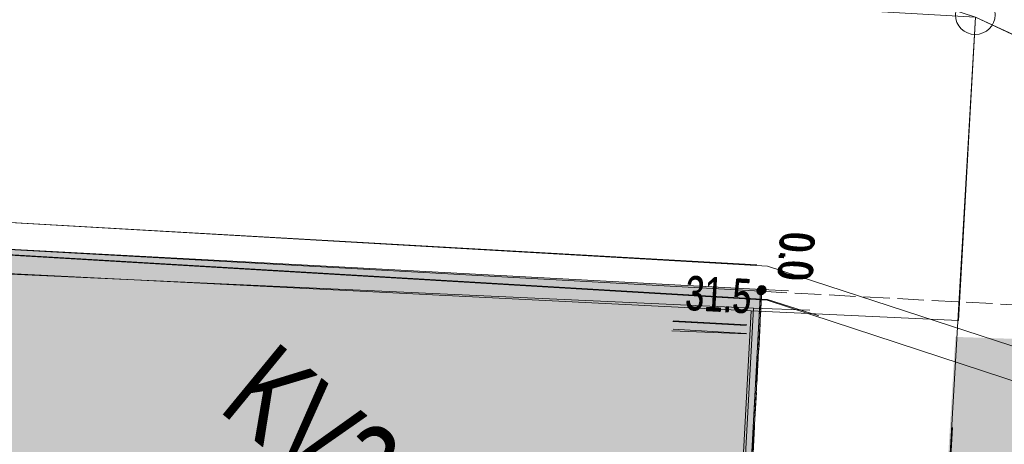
# Model space of a CAD drawing. Header units: metres. Extents: x -740 to 758, y -633 to 854.
# Tile 246 of 256: x -359.78 to -344.26, y 261.87 to 268.57. Entities that reach past the tile are written whole.
import ezdxf

# ---------------------------------------------------------------- set-up
doc = ezdxf.new("R2010")
doc.units = ezdxf.units.M
doc.header["$MEASUREMENT"] = 0
doc.linetypes.add('416_125', pattern=[0.5408, 0.416, -0.1248])
for name, color, linetype in [('Grundkarte.LOVION', 7, 'Continuous'), ('Strom.LOVION', 7, 'Continuous'), ('StromBemass.LOVION', 7, 'Continuous'), ('Telko.LOVION', 7, 'Continuous')]:
    doc.layers.add(name, color=color, linetype=linetype)
doc.styles.add('ERSTELLTER_STIL_1', font='arial.ttf')

msp = doc.modelspace()

# ---------------------------------------------------------------- hatches: boundary and pattern name
at = {"layer": 'Grundkarte.LOVION', "linetype": 'Continuous', "lineweight": 18}
for points in [[(-365.906, 264.829), (-367.371, 233.563), (-349.916, 232.787), (-348.211, 264.017)], [(-360.602, 264.599), (-348.743, 254.853), (-348.246, 263.975)]]:
    msp.add_hatch(color=254, dxfattribs=at).paths.add_polyline_path(points)
at = {"layer": 'Strom.LOVION', "linetype": 'Continuous', "lineweight": 18}
for color, points in [(34, [(-367.546, 233.842), (-349.789, 232.844), (-348.078, 264.311), (-365.845, 265.263)]), (34, [(-361.1, 265.009), (-348.615, 254.747), (-348.099, 264.285)]), (230, [(-345.029, 263.566), (-345.706, 252.357), (-325.812, 236.007), (-311.094, 235.406), (-315.332, 262.582)]), (230, [(-312.615, 235.488), (-345.107, 262.193), (-346.634, 236.847)])]:
    msp.add_hatch(color=color, dxfattribs=at).paths.add_polyline_path(points)
at = {"layer": 'StromBemass.LOVION', "linetype": 'Continuous', "lineweight": 13}
for points in [[(-348.049, 264.253), (-348.044, 264.259), (-348.041, 264.266), (-348.038, 264.273), (-348.036, 264.28), (-348.035, 264.288), (-348.035, 264.296), (-348.036, 264.304), (-348.038, 264.311), (-348.041, 264.318), (-348.044, 264.325), (-348.049, 264.331), (-348.054, 264.337), (-348.06, 264.342), (-348.067, 264.346), (-348.074, 264.349), (-348.081, 264.352), (-348.089, 264.353), (-348.097, 264.354), (-348.104, 264.353), (-348.112, 264.352), (-348.119, 264.349), (-348.126, 264.346), (-348.133, 264.342), (-348.139, 264.337), (-348.144, 264.331), (-348.149, 264.325), (-348.153, 264.318), (-348.155, 264.311), (-348.157, 264.303), (-348.158, 264.295), (-348.158, 264.288), (-348.157, 264.28), (-348.155, 264.272), (-348.152, 264.265), (-348.149, 264.258), (-348.144, 264.252), (-348.139, 264.247), (-348.133, 264.242), (-348.126, 264.238), (-348.119, 264.234), (-348.112, 264.232), (-348.104, 264.23), (-348.096, 264.23), (-348.089, 264.23), (-348.081, 264.232), (-348.074, 264.234), (-348.067, 264.238), (-348.06, 264.242), (-348.054, 264.247)], [(-348.047, 264.25), (-348.043, 264.256), (-348.039, 264.263), (-348.036, 264.27), (-348.034, 264.278), (-348.033, 264.285), (-348.033, 264.293), (-348.034, 264.301), (-348.036, 264.308), (-348.039, 264.315), (-348.043, 264.322), (-348.047, 264.328), (-348.053, 264.334), (-348.059, 264.339), (-348.065, 264.343), (-348.072, 264.346), (-348.079, 264.348), (-348.087, 264.35), (-348.095, 264.35), (-348.102, 264.35), (-348.11, 264.348), (-348.117, 264.346), (-348.124, 264.343), (-348.131, 264.338), (-348.137, 264.334), (-348.142, 264.328), (-348.146, 264.322), (-348.15, 264.315), (-348.153, 264.308), (-348.155, 264.3), (-348.156, 264.293), (-348.156, 264.285), (-348.155, 264.277), (-348.153, 264.27), (-348.15, 264.263), (-348.146, 264.256), (-348.142, 264.25), (-348.136, 264.244), (-348.13, 264.239), (-348.124, 264.235), (-348.117, 264.232), (-348.11, 264.23), (-348.102, 264.228), (-348.094, 264.228), (-348.087, 264.228), (-348.079, 264.23), (-348.072, 264.232), (-348.065, 264.235), (-348.058, 264.24), (-348.052, 264.245)], [(-348.047, 264.25), (-348.043, 264.256), (-348.039, 264.263), (-348.036, 264.27), (-348.034, 264.278), (-348.033, 264.285), (-348.033, 264.293), (-348.034, 264.301), (-348.036, 264.308), (-348.039, 264.315), (-348.043, 264.322), (-348.047, 264.328), (-348.053, 264.334), (-348.059, 264.339), (-348.065, 264.343), (-348.072, 264.346), (-348.079, 264.348), (-348.087, 264.35), (-348.095, 264.35), (-348.102, 264.35), (-348.11, 264.348), (-348.117, 264.346), (-348.124, 264.343), (-348.131, 264.338), (-348.137, 264.334), (-348.142, 264.328), (-348.146, 264.322), (-348.15, 264.315), (-348.153, 264.308), (-348.155, 264.3), (-348.156, 264.293), (-348.156, 264.285), (-348.155, 264.277), (-348.153, 264.27), (-348.15, 264.263), (-348.146, 264.256), (-348.142, 264.25), (-348.136, 264.244), (-348.13, 264.239), (-348.124, 264.235), (-348.117, 264.232), (-348.11, 264.23), (-348.102, 264.228), (-348.094, 264.228), (-348.087, 264.228), (-348.079, 264.23), (-348.072, 264.232), (-348.065, 264.235), (-348.058, 264.24), (-348.052, 264.245)], [(-348.047, 264.25), (-348.043, 264.256), (-348.039, 264.263), (-348.036, 264.27), (-348.034, 264.278), (-348.033, 264.285), (-348.033, 264.293), (-348.034, 264.301), (-348.036, 264.308), (-348.039, 264.315), (-348.043, 264.322), (-348.047, 264.328), (-348.053, 264.334), (-348.059, 264.339), (-348.065, 264.343), (-348.072, 264.346), (-348.079, 264.348), (-348.087, 264.35), (-348.095, 264.35), (-348.102, 264.35), (-348.11, 264.348), (-348.117, 264.346), (-348.124, 264.343), (-348.131, 264.338), (-348.137, 264.334), (-348.142, 264.328), (-348.146, 264.322), (-348.15, 264.315), (-348.153, 264.308), (-348.155, 264.3), (-348.156, 264.293), (-348.156, 264.285), (-348.155, 264.277), (-348.153, 264.27), (-348.15, 264.263), (-348.146, 264.256), (-348.142, 264.25), (-348.136, 264.244), (-348.13, 264.239), (-348.124, 264.235), (-348.117, 264.232), (-348.11, 264.23), (-348.102, 264.228), (-348.094, 264.228), (-348.087, 264.228), (-348.079, 264.23), (-348.072, 264.232), (-348.065, 264.235), (-348.058, 264.24), (-348.052, 264.245)], [(-348.03, 264.269), (-348.025, 264.276), (-348.021, 264.283), (-348.018, 264.29), (-348.016, 264.298), (-348.015, 264.306), (-348.015, 264.314), (-348.017, 264.323), (-348.019, 264.33), (-348.022, 264.338), (-348.026, 264.345), (-348.03, 264.352), (-348.036, 264.358), (-348.042, 264.363), (-348.049, 264.367), (-348.057, 264.371), (-348.064, 264.373), (-348.072, 264.375), (-348.08, 264.375), (-348.089, 264.375), (-348.097, 264.373), (-348.104, 264.37), (-348.112, 264.367), (-348.119, 264.363), (-348.125, 264.357), (-348.13, 264.351), (-348.135, 264.345), (-348.139, 264.338), (-348.142, 264.33), (-348.144, 264.322), (-348.145, 264.314), (-348.145, 264.306), (-348.144, 264.298), (-348.142, 264.29), (-348.139, 264.282), (-348.135, 264.275), (-348.13, 264.269), (-348.125, 264.263), (-348.118, 264.258), (-348.111, 264.253), (-348.104, 264.25), (-348.096, 264.247), (-348.088, 264.246), (-348.08, 264.245), (-348.072, 264.246), (-348.064, 264.247), (-348.056, 264.25), (-348.049, 264.253), (-348.042, 264.258), (-348.036, 264.263)], [(-348.028, 264.267), (-348.024, 264.274), (-348.02, 264.281), (-348.017, 264.288), (-348.015, 264.296), (-348.014, 264.304), (-348.014, 264.312), (-348.015, 264.32), (-348.017, 264.328), (-348.02, 264.335), (-348.024, 264.342), (-348.029, 264.349), (-348.034, 264.355), (-348.04, 264.36), (-348.047, 264.364), (-348.054, 264.367), (-348.062, 264.37), (-348.07, 264.371), (-348.078, 264.372), (-348.086, 264.371), (-348.094, 264.37), (-348.102, 264.367), (-348.109, 264.364), (-348.116, 264.36), (-348.122, 264.354), (-348.127, 264.349), (-348.132, 264.342), (-348.136, 264.335), (-348.139, 264.327), (-348.141, 264.32), (-348.142, 264.312), (-348.142, 264.304), (-348.141, 264.296), (-348.139, 264.288), (-348.136, 264.28), (-348.132, 264.273), (-348.127, 264.267), (-348.121, 264.261), (-348.115, 264.256), (-348.108, 264.252), (-348.101, 264.248), (-348.094, 264.246), (-348.086, 264.244), (-348.078, 264.244), (-348.07, 264.244), (-348.062, 264.246), (-348.054, 264.248), (-348.047, 264.252), (-348.04, 264.256), (-348.034, 264.261)], [(-348.028, 264.267), (-348.024, 264.274), (-348.02, 264.281), (-348.017, 264.288), (-348.015, 264.296), (-348.014, 264.304), (-348.014, 264.312), (-348.015, 264.32), (-348.017, 264.328), (-348.02, 264.335), (-348.024, 264.342), (-348.029, 264.349), (-348.034, 264.355), (-348.04, 264.36), (-348.047, 264.364), (-348.054, 264.367), (-348.062, 264.37), (-348.07, 264.371), (-348.078, 264.372), (-348.086, 264.371), (-348.094, 264.37), (-348.102, 264.367), (-348.109, 264.364), (-348.116, 264.36), (-348.122, 264.354), (-348.127, 264.349), (-348.132, 264.342), (-348.136, 264.335), (-348.139, 264.327), (-348.141, 264.32), (-348.142, 264.312), (-348.142, 264.304), (-348.141, 264.296), (-348.139, 264.288), (-348.136, 264.28), (-348.132, 264.273), (-348.127, 264.267), (-348.121, 264.261), (-348.115, 264.256), (-348.108, 264.252), (-348.101, 264.248), (-348.094, 264.246), (-348.086, 264.244), (-348.078, 264.244), (-348.07, 264.244), (-348.062, 264.246), (-348.054, 264.248), (-348.047, 264.252), (-348.04, 264.256), (-348.034, 264.261)], [(-348.028, 264.267), (-348.024, 264.274), (-348.02, 264.281), (-348.017, 264.288), (-348.015, 264.296), (-348.014, 264.304), (-348.014, 264.312), (-348.015, 264.32), (-348.017, 264.328), (-348.02, 264.335), (-348.024, 264.342), (-348.029, 264.349), (-348.034, 264.355), (-348.04, 264.36), (-348.047, 264.364), (-348.054, 264.367), (-348.062, 264.37), (-348.07, 264.371), (-348.078, 264.372), (-348.086, 264.371), (-348.094, 264.37), (-348.102, 264.367), (-348.109, 264.364), (-348.116, 264.36), (-348.122, 264.354), (-348.127, 264.349), (-348.132, 264.342), (-348.136, 264.335), (-348.139, 264.327), (-348.141, 264.32), (-348.142, 264.312), (-348.142, 264.304), (-348.141, 264.296), (-348.139, 264.288), (-348.136, 264.28), (-348.132, 264.273), (-348.127, 264.267), (-348.121, 264.261), (-348.115, 264.256), (-348.108, 264.252), (-348.101, 264.248), (-348.094, 264.246), (-348.086, 264.244), (-348.078, 264.244), (-348.07, 264.244), (-348.062, 264.246), (-348.054, 264.248), (-348.047, 264.252), (-348.04, 264.256), (-348.034, 264.261)]]:
    msp.add_hatch(color=7, dxfattribs=at).paths.add_polyline_path(points)

# ---------------------------------------------------------------- linework, layer by layer
at = {"layer": 'Grundkarte.LOVION', "color": 253, "linetype": 'Continuous', "lineweight": 18}
for points in [[(-156.128, 216.465), (-195.814, 235.136), (-213.269, 241.35), (-229.912, 245.013), (-252.082, 249.88), (-287.422, 260.671), (-305.736, 267.215), (-311.188, 269.165), (-310.218, 256.521), (-334.054, 263.619), (-344.709, 268.607), (-369.067, 276.51), (-374.528, 278.252), (-369.067, 276.51), (-344.709, 268.607), (-334.054, 263.619), (-310.218, 256.521), (-308.524, 234.667), (-325.539, 235.782)], [(-374.528, 278.252), (-369.067, 276.51), (-344.709, 268.607), (-344.98, 263.822), (-348.246, 263.975), (-360.602, 264.599)], [(-347.322, 263.986), (-348.211, 264.017), (-365.906, 264.829), (-373.866, 265.233), (-373.568, 270.641), (-380.516, 270.967)]]:
    msp.add_lwpolyline(points, dxfattribs=at)
at = {"layer": 'Grundkarte.LOVION', "color": 8, "linetype": 'Continuous', "lineweight": 18}
for points in [[(-310.218, 256.521), (-334.054, 263.619), (-344.709, 268.607), (-369.067, 276.51), (-374.528, 278.252), (-369.067, 276.51), (-369.537, 271.943), (-369.067, 276.51), (-344.709, 268.607), (-367.03, 269.882), (-344.709, 268.607), (-345.658, 252.317), (-344.709, 268.607), (-334.054, 263.619), (-310.218, 256.521)], [(-360.602, 264.599), (-348.246, 263.975), (-348.743, 254.853)]]:
    msp.add_lwpolyline(points, dxfattribs=at)
for points in [[(-365.906, 264.829), (-348.211, 264.017), (-349.916, 232.787), (-367.371, 233.563)], [(-346.975, 228.7), (-396.929, 231.471), (-395.73, 252.455), (-396.929, 231.471), (-346.975, 228.7), (-345.072, 262.137)]]:
    msp.add_lwpolyline(points, close=True, dxfattribs=at)
at = {"layer": 'Grundkarte.LOVION', "color": 9, "linetype": 'Continuous', "lineweight": 18}
msp.add_circle((-344.715, 268.645), 0.313, dxfattribs=at)
at = {"layer": 'Strom.LOVION', "color": 34, "linetype": 'Continuous', "lineweight": 18}
msp.add_lwpolyline([(-367.546, 233.842), (-365.845, 265.263), (-348.078, 264.311), (-349.789, 232.844)], close=True, dxfattribs=at)
msp.add_lwpolyline([(-361.1, 265.009), (-348.099, 264.285), (-348.615, 254.747)], dxfattribs=at)
at = {"layer": 'StromBemass.LOVION', "color": 7, "linetype": '416_125', "lineweight": 13}
for points in [[(-347.662, 264.293), (-348.078, 264.311), (-348.634, 254.134), (-348.997, 247.566), (-349.064, 246.437), (-349.122, 245.219), (-349.229, 243.288), (-349.3, 242.054), (-349.304, 241.788), (-349.383, 240.48), (-349.548, 237.33), (-349.706, 234.714), (-349.789, 232.844), (-350.21, 225.059), (-351.425, 202.877), (-352.517, 182.909), (-303.088, 180.219)], [(-348.615, 254.747), (-348.099, 264.285), (-324.731, 263.038), (-314.748, 262.506), (-310.84, 262.283), (-311.247, 254.81)]]:
    msp.add_lwpolyline(points, dxfattribs=at)
at = {"layer": 'StromBemass.LOVION', "color": 7, "linetype": 'Continuous', "lineweight": 13}
for points in [[(-349.486, 263.81), (-348.327, 263.746)], [(-349.478, 263.819), (-348.319, 263.755)], [(-349.501, 263.66), (-348.329, 263.612)], [(-349.479, 263.686), (-348.321, 263.622)]]:
    msp.add_lwpolyline(points, dxfattribs=at)
for centre, radius in [((-348.097, 264.292), 0.0618), ((-348.095, 264.289), 0.0612), ((-348.095, 264.289), 0.0612), ((-348.095, 264.289), 0.0612), ((-348.08, 264.31), 0.0649), ((-348.078, 264.308), 0.064), ((-348.078, 264.308), 0.064), ((-348.078, 264.308), 0.064)]:
    msp.add_circle(centre, radius, dxfattribs=at)
at = {"layer": 'Telko.LOVION', "color": 1, "linetype": 'Continuous', "lineweight": 18}
for points in [[(-99.704, 319.383), (-114.735, 319.701), (-122.833, 321.215), (-161.78, 325.062), (-162.309, 324.582), (-162.776, 325.127), (-195.184, 325.727), (-247.211, 326.566), (-266.584, 326.712), (-268.259, 326.311), (-277.887, 305.686), (-301.955, 249.703), (-347.99, 264.68), (-361.663, 265.471)], [(-99.061, 318.855), (-99.091, 318.852), (-115.356, 319.404), (-121.657, 320.517), (-161.532, 323.889), (-162.041, 323.958), (-162.542, 323.938), (-266.995, 326.08), (-267.985, 325.629), (-268.833, 324.172), (-301.748, 248.941), (-347.997, 264.147), (-360.988, 264.916)], [(-347.18, 263.896), (-347.989, 264.157), (-377.642, 265.913), (-377.654, 265.276), (-377.868, 264.59), (-378.157, 265.286), (-378, 266.395), (-348.16, 264.702)]]:
    msp.add_lwpolyline(points, dxfattribs=at)

# ---------------------------------------------------------------- texts
at = {"layer": 'StromBemass.LOVION', "color": 7, "linetype": 'Continuous', "lineweight": 13, "attachment_point": 7, "style": 'ERSTELLTER_STIL_1'}
for s, insert, char_height, rotation in [('{\\A1;\\W0.71559x;0.0}', (-347.801, 265.207), 0.53354, 266.9218), ('{\\A1;\\W0.71557x;0.0}', (-347.78, 265.233), 0.53355, 266.9219), ('{\\A1;\\W0.71557x;31.5}', (-349.3, 263.983), 0.53354, 356.8843), ('{\\A1;\\W0.71558x;31.5}', (-349.292, 263.993), 0.53355, 356.8829)]:
    msp.add_mtext(s, dxfattribs=dict(at, insert=insert, char_height=char_height, rotation=rotation))
at = {"layer": 'Telko.LOVION', "color": 7, "linetype": 'Continuous', "lineweight": 13, "attachment_point": 7, "rotation": 320.5841, "style": 'ERSTELLTER_STIL_1'}
for insert, char_height in [((-356.683, 262.402), 1.42279), ((-356.675, 262.412), 1.42278)]:
    msp.add_mtext('{\\A1;\\W0.71559x;KV36779/006}', dxfattribs=dict(at, insert=insert, char_height=char_height))

doc.saveas('drawing.dxf')
